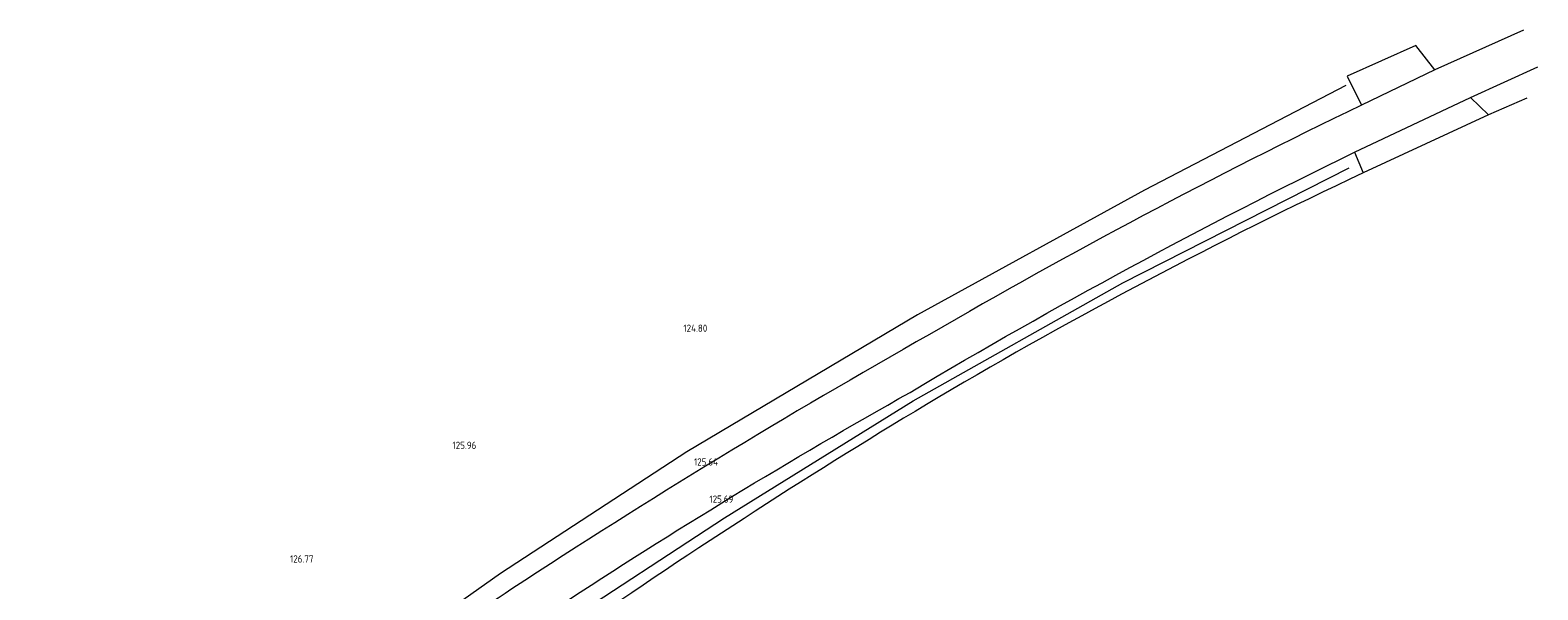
# Model space of a CAD drawing. Header units: metres. Extents: x 191745 to 192298, y 309714 to 309980.
# Tile 15 of 15: x 192223 to 192298, y 309865 to 309893. Entities that reach past the tile are written whole.
import ezdxf
from ezdxf.enums import TextEntityAlignment as Align

# ---------------------------------------------------------------- set-up
doc = ezdxf.new("R2010")
doc.units = ezdxf.units.M
doc.header["$LTSCALE"] = 0.2
for name, color, linetype, lineweight in [('B-ME-IE-TERREINAFSCHEIDING_NATUURLIJK_HAAG-G', 252, 'IE-TERREINAFSCHEIDING-NATUURLIJK-HAAG', 13), ('B-ME-VH-KANTVERHARDING-G', 252, 'Continuous', 13), ('B-ME-VH-VERHARDING_ASFALT-G', 252, 'Continuous', 13), ('B-ME-VH-VERHARDING_BETON-G', 252, 'Continuous', 13), ('X-XX-AL-MEETPUNT_DATA_HOOGTE-T18', 252, 'Continuous', 13)]:
    doc.layers.add(name, color=color, linetype=linetype, lineweight=lineweight)
doc.styles.add('ISO', font='iso.shx')
doc.linetypes.add('IE-TERREINAFSCHEIDING-NATUURLIJK-HAAG', pattern='A,7,-1.5,[67,NLCS.SHX,S=0.75,R=45,X=0,Y=0],-1.5', length=10)

msp = doc.modelspace()

# ---------------------------------------------------------------- linework, layer by layer
at = {"layer": 'B-ME-IE-TERREINAFSCHEIDING_NATUURLIJK_HAAG-G'}
for points in [[(192288.452, 309890.2), (192278.455, 309885.006), (192267.156, 309878.813), (192255.694, 309872.006), (192246.433, 309865.954), (192237.978, 309859.975), (192231.189, 309854.364), (192223.043, 309847.258), (192223.368, 309846.838)], [(192238.939, 309855.819), (192244.173, 309859.661), (192249.261, 309863.3), (192257.56, 309868.73), (192266.941, 309874.533), (192277.377, 309880.396), (192288.618, 309886.109)]]:
    msp.add_lwpolyline(points, dxfattribs=at)
at = {"layer": 'B-ME-VH-KANTVERHARDING-G'}
for points in [[(192292.883, 309890.988), (192291.937, 309892.194), (192288.523, 309890.669), (192289.236, 309889.231)], [(192295.555, 309888.749), (192294.66, 309889.606)], [(192288.898, 309886.896), (192289.33, 309885.864)]]:
    msp.add_lwpolyline(points, dxfattribs=at)
at = {"layer": 'B-ME-VH-VERHARDING_ASFALT-G'}
msp.add_lwpolyline([(192297.453, 309889.57), (192295.555, 309888.749), (192289.33, 309885.864, 0.023861), (192268.189, 309874.703, 0.017001), (192250.206, 309863.116), (192243.672, 309858.47), (192238.927, 309855.155, -0.879927), (192238.237, 309855.974)], format="xyb", dxfattribs=at)
at = {"layer": 'B-ME-VH-VERHARDING_BETON-G'}
for points in [[(192297.298, 309892.953), (192292.883, 309890.988), (192289.236, 309889.231, 0.019265), (192267.766, 309877.84, 0.016236), (192246.995, 309865.195, 0.037044), (192236.695, 309857.21)], [(192238.237, 309855.974), (192243.367, 309860.111), (192249.326, 309864.341, -0.016667), (192266.795, 309874.96, -0.020789), (192288.898, 309886.896), (192294.66, 309889.606), (192298.007, 309891.129)]]:
    msp.add_lwpolyline(points, format="xyb", dxfattribs=at)

# ---------------------------------------------------------------- texts
at = {"layer": 'X-XX-AL-MEETPUNT_DATA_HOOGTE-T18', "style": 'ISO'}
for s, p in [('124.80', (192256.71, 309877.965)), ('125.96', (192245.227, 309872.148)), ('125.64', (192257.239, 309871.322)), ('125.69', (192258.003, 309869.475)), ('126.77', (192237.13, 309866.503))]:
    msp.add_text(s, height=0.36, dxfattribs=at).set_placement(p, align=Align.RIGHT)

doc.saveas('drawing.dxf')
